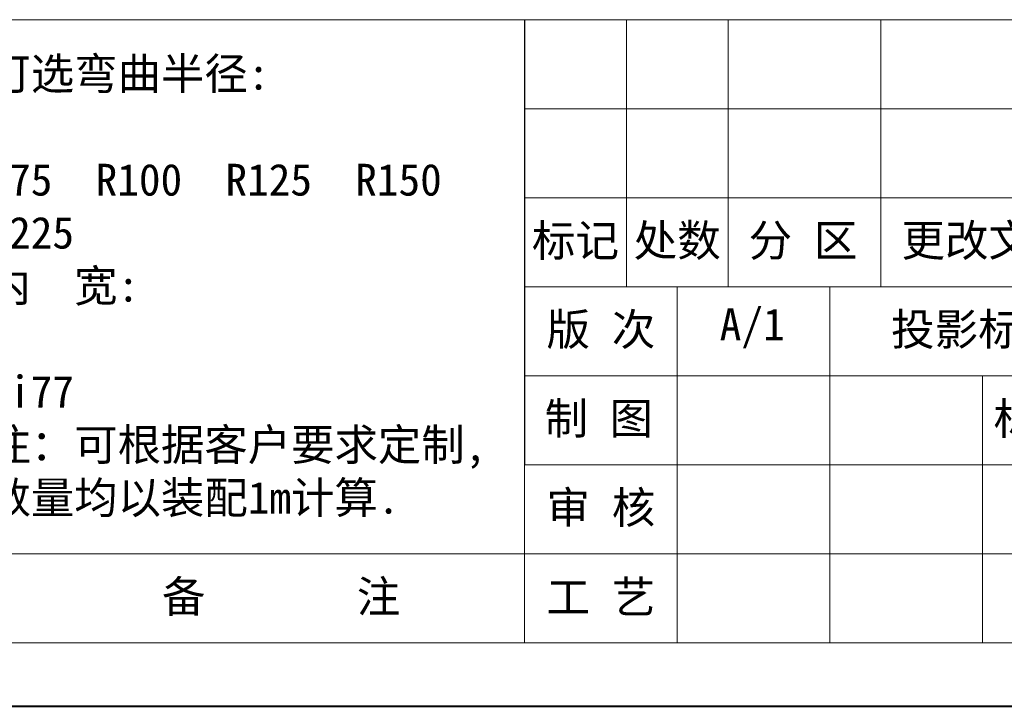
# Model space of a CAD drawing. Header units: millimetres. Extents: x 2816 to 3738, y -75 to 577.
# Tile 11 of 49: x 3245 to 3415, y -75 to 43. Entities that reach past the tile are written whole.
import ezdxf

# ---------------------------------------------------------------- set-up
doc = ezdxf.new("R2010")
doc.units = ezdxf.units.MM
doc.layers.add('标注线', color=7, linetype='Continuous', lineweight=15)
doc.styles.add('样式 6', font='仿宋_GB2312.ttf')

msp = doc.modelspace()

# ---------------------------------------------------------------- linework, layer by layer
at = {"color": 7, "lineweight": 13}
for p, q in [((3235.299, 43.206), (3727.193, 43.206)), ((3331.948, -64.389), (3331.948, 43.206)), ((2870.828, -64.389), (3331.948, -64.389)), ((3331.948, -64.389), (3727.193, -64.389))]:
    msp.add_line(p, q, dxfattribs=at)
at = {"color": 7}
msp.add_line((3331.948, 43.206), (3331.948, -33.648), dxfattribs=at)
at = {"color": 7, "lineweight": 15}
for p, q in [((3349.514, 43.206), (3349.514, -2.906)), ((3367.081, 43.206), (3367.081, -2.906)), ((3393.43, 43.206), (3393.43, -2.906)), ((3331.948, 27.835), (3490.046, 27.835)), ((3331.948, 12.464), (3490.046, 12.464)), ((3331.948, -2.906), (3490.046, -2.906)), ((3358.298, -2.906), (3358.298, -64.389)), ((3384.647, -2.906), (3384.647, -64.389)), ((3331.948, -18.277), (3593.249, -18.277)), ((3410.997, -18.277), (3410.997, -64.389)), ((3331.948, -33.648), (3490.046, -33.648)), ((2870.828, -49.018), (3331.948, -49.018)), ((3331.948, -49.018), (3490.046, -49.018))]:
    msp.add_line(p, q, dxfattribs=at)
at = {"color": 7, "lineweight": 40}
msp.add_line((2815.933, -75.368), (3738.172, -75.368), dxfattribs=at)

# ---------------------------------------------------------------- texts
at = {"layer": '标注线', "color": 7, "lineweight": 18, "style": '样式 6'}
for s, insert, char_height, width, attachment_point in [('{\\H1.389x;可选弯曲半径:\\P\\PR75  R100  R125  R150 \\PR225   \\P内  宽:\\P\\PBi77\\P注：可根据客户要求定制,\\P数量均以装配1m计算.}', (3239.226, -3.052), 3.95246, 118.75621, 4), ('标记', (3340.731, 4.779), 5.5127, 17.56647, 5), ('处数', (3358.298, 4.779), 5.5127, 17.56647, 5), ('分 区', (3380.02, 4.779), 5.5127, 25.69367, 5), ('更改文件号', (3415.8, 4.779), 5.5127, 45.46037, 5), ('版 次', (3345.123, -10.592), 5.5127, 26.34971, 5), ('A/1', (3371.244, -10.092), 5.5127, 17.56647, 5), ('投影标识', (3410.255, -10.592), 5.5127, 32.21829, 5), ('标准化', (3424.198, -25.962), 5.5127, 35.6324, 5), ('{\\H0.9943x;制 图}', (3344.762, -25.962), 5.51273, 25.62892, 5), ('审 核', (3345.123, -41.333), 5.5127, 26.34971, 5), ('工 艺', (3345.123, -56.704), 5.5127, 26.34971, 5), ('{\\H1.389x;备       注}', (3289.911, -56.704), 3.95246, 57.74898, 5), ('{\\H1.389x;备       注}', (3289.911, -56.704), 3.95246, 57.74898, 5)]:
    msp.add_mtext(s, dxfattribs=dict(at, insert=insert, char_height=char_height, width=width, attachment_point=attachment_point))

doc.saveas('drawing.dxf')
